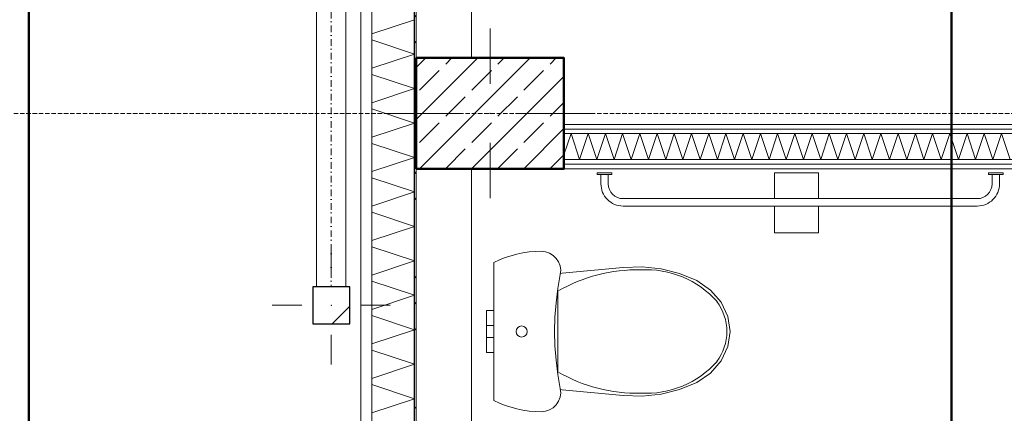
# Model space of a CAD drawing. Extents: x -7314 to 11761, y 144 to 9383.
# Tile 9 of 193: x 807 to 1073, y 1906 to 2012. Entities that reach past the tile are written whole.
import ezdxf
from ezdxf.xclip import XClip

# ---------------------------------------------------------------- set-up
doc = ezdxf.new("R2010")
doc.units = 0
doc.header["$MEASUREMENT"] = 0
doc.header["$XCLIPFRAME"] = 0
for name, pattern in [('Krawędzie ukryte', [68, 48, -20]), ('Kropki i Kreski', [144, 72, -36, 0, -36]), ('Wipeout_Contour', [20000, 0, -20000])]:
    doc.linetypes.add(name, pattern=pattern)
for name, color, linetype in [('_FORMA - struktura elewacja', 7, 'Continuous'), ('FORMA - Arch 01 - 220-A Ściany', 7, 'Continuous'), ('FORMA - Arch 01 - 410-K Osie', 7, 'Continuous'), ('FORMA - Arch 01 - 440-K Słupy', 7, 'Continuous'), ('FORMA - Arch 01 - 540-I Ogrzewanie', 7, 'Continuous'), ('FORMA - Arch 02 - Strefy', 7, 'Continuous'), ('FORMA - Arch 02 - Ściany zewnętrzne', 7, 'Continuous')]:
    doc.layers.add(name, color=color, linetype=linetype)
pattern_1 = [(0, (4185.3, -5972.398), (0, 7.5), [0, -7.5])]

# ---------------------------------------------------------------- blocks, each defined once
blk = doc.blocks.new('*X361')
at = {"layer": 'FORMA - Arch 01 - 220-A Ściany', "color": 7, "linetype": 'Continuous', "lineweight": 5, "ltscale": 0.025}
for p, q in [((913.54, 2012.27), (902.04, 2008.44)), ((902.04, 2006.77), (913.54, 2002.94)), ((913.54, 2002.94), (902.04, 1999.1)), ((902.04, 1997.44), (913.54, 1993.6)), ((913.54, 1993.6), (902.04, 1989.77)), ((902.04, 1988.1), (913.54, 1984.27)), ((913.54, 1984.27), (902.04, 1980.44)), ((902.04, 1978.77), (913.54, 1974.94)), ((913.54, 1974.94), (902.04, 1971.1)), ((902.04, 1969.44), (913.54, 1965.6)), ((913.54, 1965.6), (902.04, 1961.77)), ((902.04, 1960.1), (913.54, 1956.27)), ((913.54, 1956.27), (902.04, 1952.44)), ((902.04, 1950.77), (913.54, 1946.94)), ((913.54, 1946.94), (902.04, 1943.1)), ((902.04, 1941.44), (913.54, 1937.6)), ((913.54, 1937.6), (902.04, 1933.77)), ((902.04, 1932.1), (913.54, 1928.27)), ((913.54, 1928.27), (902.04, 1924.44)), ((902.04, 1922.77), (913.54, 1918.94)), ((913.54, 1918.94), (902.04, 1915.1)), ((902.04, 1913.44), (913.54, 1909.6)), ((913.54, 1909.6), (902.04, 1905.77))]:
    blk.add_line(p, q, dxfattribs=at)
blk = doc.blocks.new('*X408')
at = {"layer": 'FORMA - Arch 01 - 220-A Ściany', "color": 7, "linetype": 'Continuous', "lineweight": 5, "ltscale": 0.025}
for p, q in [((955.97, 1981.4), (954.04, 1975.62)), ((958.3, 1974.4), (955.97, 1981.4)), ((960.63, 1981.4), (958.3, 1974.4)), ((962.97, 1974.4), (960.63, 1981.4)), ((965.3, 1981.4), (962.97, 1974.4)), ((967.63, 1974.4), (965.3, 1981.4)), ((969.97, 1981.4), (967.63, 1974.4)), ((972.3, 1974.4), (969.97, 1981.4)), ((974.63, 1981.4), (972.3, 1974.4)), ((976.97, 1974.4), (974.63, 1981.4)), ((979.3, 1981.4), (976.97, 1974.4)), ((981.63, 1974.4), (979.3, 1981.4)), ((983.97, 1981.4), (981.63, 1974.4)), ((986.3, 1974.4), (983.97, 1981.4)), ((988.63, 1981.4), (986.3, 1974.4)), ((990.97, 1974.4), (988.63, 1981.4)), ((993.3, 1981.4), (990.97, 1974.4)), ((995.63, 1974.4), (993.3, 1981.4)), ((997.97, 1981.4), (995.63, 1974.4)), ((1000.3, 1974.4), (997.97, 1981.4)), ((1002.63, 1981.4), (1000.3, 1974.4)), ((1004.97, 1974.4), (1002.63, 1981.4)), ((1007.3, 1981.4), (1004.97, 1974.4)), ((1009.63, 1974.4), (1007.3, 1981.4)), ((1011.97, 1981.4), (1009.63, 1974.4)), ((1014.3, 1974.4), (1011.97, 1981.4)), ((1016.63, 1981.4), (1014.3, 1974.4)), ((1018.97, 1974.4), (1016.63, 1981.4)), ((1021.3, 1981.4), (1018.97, 1974.4)), ((1023.63, 1974.4), (1021.3, 1981.4)), ((1025.97, 1981.4), (1023.63, 1974.4)), ((1028.3, 1974.4), (1025.97, 1981.4)), ((1030.63, 1981.4), (1028.3, 1974.4)), ((1032.97, 1974.4), (1030.63, 1981.4)), ((1035.3, 1981.4), (1032.97, 1974.4)), ((1037.63, 1974.4), (1035.3, 1981.4)), ((1039.97, 1981.4), (1037.63, 1974.4)), ((1042.3, 1974.4), (1039.97, 1981.4)), ((1044.63, 1981.4), (1042.3, 1974.4)), ((1046.97, 1974.4), (1044.63, 1981.4)), ((1049.3, 1981.4), (1046.97, 1974.4)), ((1051.63, 1974.4), (1049.3, 1981.4)), ((1053.97, 1981.4), (1051.63, 1974.4)), ((1056.3, 1974.4), (1053.97, 1981.4)), ((1058.63, 1981.4), (1056.3, 1974.4)), ((1060.97, 1974.4), (1058.63, 1981.4)), ((1063.3, 1981.4), (1060.97, 1974.4)), ((1065.63, 1974.4), (1063.3, 1981.4)), ((1067.97, 1981.4), (1065.63, 1974.4)), ((1070.3, 1974.4), (1067.97, 1981.4)), ((1072.63, 1981.4), (1070.3, 1974.4)), ((1074.97, 1974.4), (1072.63, 1981.4))]:
    blk.add_line(p, q, dxfattribs=at)
blk = doc.blocks.new('Rysunek_1_1', base_point=(4185.3, -5972.4))
at = {"layer": '_FORMA - struktura elewacja', "color": 1, "linetype": 'Continuous', "lineweight": 13, "ltscale": 0.025}
for p, q in [((890.99, 1942.89), (890.99, 1950.89)), ((882.99, 1934.89), (874.99, 1934.89)), ((890.99, 1926.89), (890.99, 1918.89))]:
    blk.add_line(p, q, dxfattribs=at)
at = {"color": 254, "linetype": 'Wipeout_Contour', "lineweight": 0, "ltscale": 8520.732936}
blk.add_wipeout([(885.99, 1939.89), (885.99, 1929.89), (895.99, 1929.89), (895.99, 1939.89)], dxfattribs=at).dxf.layer = '_FORMA - struktura elewacja'
at = {"color": 254, "linetype": 'Wipeout_Contour', "lineweight": 0, "ltscale": 18256.97488}
blk.add_wipeout([(899.04, 7923.64), (899.04, 721.9), (902.04, 721.9), (902.04, 7923.64)], dxfattribs=at).dxf.layer = 'FORMA - Arch 01 - 220-A Ściany'
at = {"color": 254, "linetype": 'Wipeout_Contour', "lineweight": 0, "ltscale": 13925.183676}
blk.add_wipeout([(1323.04, 1983.9), (1323.04, 2184.1), (914.04, 2184.1), (914.04, 2002.01), (954.04, 2002.01), (954.04, 1983.9)], dxfattribs=at).dxf.layer = 'FORMA - Arch 02 - Strefy'
at = {"color": 254, "linetype": 'Wipeout_Contour', "lineweight": 0, "ltscale": 10686.731388}
blk.add_wipeout([(1323.04, 1971.9), (914.04, 1971.9), (914.04, 1741.3), (954.04, 1741.3), (1323.04, 1741.3)], dxfattribs=at).dxf.layer = 'FORMA - Arch 02 - Strefy'
at = {"layer": '_FORMA - struktura elewacja', "linetype": 'Continuous', "lineweight": 13}
h = blk.add_hatch(dxfattribs=at)
h.set_pattern_fill('Beton_zbrojony_0001', color=251, style=0, pattern_type=2)
h.set_pattern_definition([(45, (4185.3, -5972.398), (-18.384776, 18.384776), []), (45, (4176.107, -5963.206), (-18.384776, 18.384776), [19.5, -6.5])])
h.paths.add_polyline_path([(885.99, 1939.89), (885.99, 1929.89), (895.99, 1929.89), (895.99, 1939.89)])
at = {"layer": '_FORMA - struktura elewacja', "color": 7, "linetype": 'Continuous', "lineweight": 13, "ltscale": 0.025}
for p, q in [((886.99, 2173.5), (886.99, 1939.89)), ((886.99, 2173.5), (886.99, 1939.89)), ((886.99, 2173.5), (886.99, 1939.89)), ((886.99, 2173.5), (886.99, 1939.89)), ((886.99, 2173.5), (886.99, 1939.89)), ((886.99, 2173.5), (886.99, 1939.89)), ((886.99, 2173.5), (886.99, 1939.89)), ((886.99, 2173.5), (886.99, 1939.89)), ((886.99, 2173.5), (886.99, 1939.89)), ((886.99, 2173.5), (886.99, 1939.89)), ((886.99, 2173.5), (886.99, 1939.89)), ((886.99, 2173.5), (886.99, 1939.89)), ((886.99, 2173.5), (886.99, 1939.89)), ((886.99, 2173.5), (886.99, 1939.89)), ((886.99, 2173.5), (886.99, 1939.89)), ((886.99, 2173.5), (886.99, 1939.89)), ((886.99, 2173.5), (886.99, 1939.89)), ((886.99, 2173.5), (886.99, 1939.89)), ((886.99, 2173.5), (886.99, 1939.89)), ((886.99, 2173.5), (886.99, 1939.89)), ((886.99, 2173.5), (886.99, 1939.89)), ((886.99, 2173.5), (886.99, 1939.89)), ((886.99, 2173.5), (886.99, 1939.89)), ((886.99, 2173.5), (886.99, 1939.89)), ((886.99, 2173.5), (886.99, 1939.89)), ((886.99, 2173.5), (886.99, 1939.89)), ((886.99, 2173.5), (886.99, 1939.89)), ((886.99, 2173.5), (886.99, 1939.89)), ((886.99, 2173.5), (886.99, 1939.89)), ((886.99, 2173.5), (886.99, 1939.89)), ((886.99, 2173.5), (886.99, 1939.89)), ((886.99, 2173.5), (886.99, 1939.89)), ((886.99, 2173.5), (886.99, 1939.89)), ((886.99, 2173.5), (886.99, 1939.89)), ((886.99, 2173.5), (886.99, 1939.89)), ((886.99, 2173.5), (886.99, 1939.89)), ((886.99, 2173.5), (886.99, 1939.89)), ((886.99, 2173.5), (886.99, 1939.89)), ((886.99, 2173.5), (886.99, 1939.89)), ((886.99, 2173.5), (886.99, 1939.89)), ((886.99, 2173.5), (886.99, 1939.89)), ((886.99, 2173.5), (886.99, 1939.89)), ((894.99, 2173.5), (894.99, 1939.89)), ((894.99, 2173.5), (894.99, 1939.89)), ((894.99, 2173.5), (894.99, 1939.89)), ((894.99, 2173.5), (894.99, 1939.89)), ((894.99, 2173.5), (894.99, 1939.89)), ((894.99, 2173.5), (894.99, 1939.89)), ((894.99, 2173.5), (894.99, 1939.89)), ((894.99, 2173.5), (894.99, 1939.89)), ((894.99, 2173.5), (894.99, 1939.89)), ((894.99, 2173.5), (894.99, 1939.89)), ((894.99, 2173.5), (894.99, 1939.89)), ((894.99, 2173.5), (894.99, 1939.89)), ((894.99, 2173.5), (894.99, 1939.89)), ((894.99, 2173.5), (894.99, 1939.89)), ((894.99, 2173.5), (894.99, 1939.89)), ((894.99, 2173.5), (894.99, 1939.89)), ((894.99, 2173.5), (894.99, 1939.89)), ((894.99, 2173.5), (894.99, 1939.89)), ((894.99, 2173.5), (894.99, 1939.89)), ((894.99, 2173.5), (894.99, 1939.89)), ((894.99, 2173.5), (894.99, 1939.89)), ((894.99, 2173.5), (894.99, 1939.89)), ((894.99, 2173.5), (894.99, 1939.89)), ((894.99, 2173.5), (894.99, 1939.89)), ((894.99, 2173.5), (894.99, 1939.89)), ((894.99, 2173.5), (894.99, 1939.89)), ((894.99, 2173.5), (894.99, 1939.89)), ((894.99, 2173.5), (894.99, 1939.89)), ((894.99, 2173.5), (894.99, 1939.89)), ((894.99, 2173.5), (894.99, 1939.89)), ((894.99, 2173.5), (894.99, 1939.89)), ((894.99, 2173.5), (894.99, 1939.89)), ((894.99, 2173.5), (894.99, 1939.89)), ((894.99, 2173.5), (894.99, 1939.89)), ((894.99, 2173.5), (894.99, 1939.89)), ((894.99, 2173.5), (894.99, 1939.89)), ((894.99, 2173.5), (894.99, 1939.89)), ((894.99, 2173.5), (894.99, 1939.89)), ((894.99, 2173.5), (894.99, 1939.89)), ((894.99, 2173.5), (894.99, 1939.89)), ((894.99, 2173.5), (894.99, 1939.89)), ((894.99, 2173.5), (894.99, 1939.89))]:
    blk.add_line(p, q, dxfattribs=at)
at = {"layer": '_FORMA - struktura elewacja', "color": 7, "linetype": 'Kropki i Kreski', "lineweight": 13, "ltscale": 0.025}
blk.add_line((890.99, 2173.5), (890.99, 1939.89), dxfattribs=at)
blk.add_line((890.99, 2173.5), (890.99, 1939.89), dxfattribs=at)
blk.add_line((890.99, 2173.5), (890.99, 1939.89), dxfattribs=at)
blk.add_line((890.99, 2173.5), (890.99, 1939.89), dxfattribs=at)
blk.add_line((890.99, 2173.5), (890.99, 1939.89), dxfattribs=at)
blk.add_line((890.99, 2173.5), (890.99, 1939.89), dxfattribs=at)
blk.add_line((890.99, 2173.5), (890.99, 1939.89), dxfattribs=at)
blk.add_line((890.99, 2173.5), (890.99, 1939.89), dxfattribs=at)
blk.add_line((890.99, 2173.5), (890.99, 1939.89), dxfattribs=at)
blk.add_line((890.99, 2173.5), (890.99, 1939.89), dxfattribs=at)
blk.add_line((890.99, 2173.5), (890.99, 1939.89), dxfattribs=at)
blk.add_line((890.99, 2173.5), (890.99, 1939.89), dxfattribs=at)
blk.add_line((890.99, 2173.5), (890.99, 1939.89), dxfattribs=at)
blk.add_line((890.99, 2173.5), (890.99, 1939.89), dxfattribs=at)
blk.add_line((890.99, 2173.5), (890.99, 1939.89), dxfattribs=at)
blk.add_line((890.99, 2173.5), (890.99, 1939.89), dxfattribs=at)
blk.add_line((890.99, 2173.5), (890.99, 1939.89), dxfattribs=at)
blk.add_line((890.99, 2173.5), (890.99, 1939.89), dxfattribs=at)
blk.add_line((890.99, 2173.5), (890.99, 1939.89), dxfattribs=at)
blk.add_line((890.99, 2173.5), (890.99, 1939.89), dxfattribs=at)
blk.add_line((890.99, 2173.5), (890.99, 1939.89), dxfattribs=at)
blk.add_line((890.99, 2173.5), (890.99, 1939.89), dxfattribs=at)
blk.add_line((890.99, 2173.5), (890.99, 1939.89), dxfattribs=at)
blk.add_line((890.99, 2173.5), (890.99, 1939.89), dxfattribs=at)
blk.add_line((890.99, 2173.5), (890.99, 1939.89), dxfattribs=at)
blk.add_line((890.99, 2173.5), (890.99, 1939.89), dxfattribs=at)
blk.add_line((890.99, 2173.5), (890.99, 1939.89), dxfattribs=at)
blk.add_line((890.99, 2173.5), (890.99, 1939.89), dxfattribs=at)
blk.add_line((890.99, 2173.5), (890.99, 1939.89), dxfattribs=at)
blk.add_line((890.99, 2173.5), (890.99, 1939.89), dxfattribs=at)
blk.add_line((890.99, 2173.5), (890.99, 1939.89), dxfattribs=at)
blk.add_line((890.99, 2173.5), (890.99, 1939.89), dxfattribs=at)
blk.add_line((890.99, 2173.5), (890.99, 1939.89), dxfattribs=at)
blk.add_line((890.99, 2173.5), (890.99, 1939.89), dxfattribs=at)
blk.add_line((890.99, 2173.5), (890.99, 1939.89), dxfattribs=at)
blk.add_line((890.99, 2173.5), (890.99, 1939.89), dxfattribs=at)
blk.add_line((890.99, 2173.5), (890.99, 1939.89), dxfattribs=at)
blk.add_line((890.99, 2173.5), (890.99, 1939.89), dxfattribs=at)
blk.add_line((890.99, 2173.5), (890.99, 1939.89), dxfattribs=at)
blk.add_line((890.99, 2173.5), (890.99, 1939.89), dxfattribs=at)
blk.add_line((890.99, 2173.5), (890.99, 1939.89), dxfattribs=at)
blk.add_line((890.99, 2173.5), (890.99, 1939.89), dxfattribs=at)
at = {"layer": '_FORMA - struktura elewacja', "color": 7, "linetype": 'Continuous', "lineweight": 25, "ltscale": 0.025, "flags": 128}
blk.add_lwpolyline([(885.99, 1939.89), (885.99, 1929.89), (895.99, 1929.89), (895.99, 1939.89)], close=True, dxfattribs=at)
at = {"layer": '_FORMA - struktura elewacja', "color": 1, "linetype": 'Continuous', "lineweight": 13, "ltscale": 0.025}
blk.add_point((890.99, 1934.89), dxfattribs=at)
at = {"layer": 'FORMA - Arch 01 - 220-A Ściany', "color": 7, "linetype": 'Continuous', "lineweight": 18, "ltscale": 0.025}
blk.add_line((902.04, 7923.64), (902.04, 721.9), dxfattribs=at)
at = {"color": 254, "linetype": 'Wipeout_Contour', "lineweight": 0, "ltscale": 8513.493381}
blk.add_wipeout([(913.54, 950.9), (914.04, 950.9), (914.04, 2792.43), (913.54, 2792.43)], dxfattribs=at).dxf.layer = 'FORMA - Arch 01 - 220-A Ściany'
at = {"color": 254, "linetype": 'Wipeout_Contour', "lineweight": 0, "ltscale": 9169.695059}
blk.add_wipeout([(1323.04, 1983.9), (954.04, 1983.9), (954.04, 1982.65), (1323.04, 1982.65)], dxfattribs=at).dxf.layer = 'FORMA - Arch 01 - 220-A Ściany'
at = {"color": 254, "linetype": 'Wipeout_Contour', "lineweight": 0, "ltscale": 9132.459131}
blk.add_wipeout([(954.04, 1971.9), (1323.04, 1971.9), (1323.04, 1973.15), (954.04, 1973.15)], dxfattribs=at).dxf.layer = 'FORMA - Arch 01 - 220-A Ściany'
at = {"color": 254, "linetype": 'Wipeout_Contour', "lineweight": 0, "ltscale": 8563.761766}
blk.add_wipeout([(935.08, 1926.19), (935.08, 1926.66), (933.08, 1926.66), (933.08, 1926.19)], dxfattribs=at).dxf.layer = 'FORMA - Arch 01 - 540-I Ogrzewanie'
at = {"color": 254, "linetype": 'Wipeout_Contour', "lineweight": 0, "ltscale": 8551.168133}
blk.add_wipeout([(935.08, 1922.09), (935.08, 1923.76), (933.08, 1923.76), (933.08, 1922.09)], dxfattribs=at).dxf.layer = 'FORMA - Arch 01 - 540-I Ogrzewanie'
at = {"layer": 'FORMA - Arch 01 - 220-A Ściany', "linetype": 'Continuous', "lineweight": 5}
h = blk.add_hatch(dxfattribs=at)
h.set_pattern_fill('Aluminium_0001', style=0, pattern_type=2)
h.set_pattern_definition([(45, (4185.3, -5972.398), (-17.67767, 17.67767), []), (45, (4181.764, -5968.863), (-17.67767, 17.67767), []), (45, (4178.229, -5965.327), (-17.67767, 17.67767), [])])
h.paths.add_polyline_path([(913.54, 950.9), (914.04, 950.9), (914.04, 2792.43), (913.54, 2792.43)])
h = blk.add_hatch(dxfattribs=at)
h.set_pattern_fill('Gips_0001', style=0, pattern_type=2)
h.set_pattern_definition(pattern_1)
h.paths.add_polyline_path([(1323.04, 1983.9), (954.04, 1983.9), (954.04, 1982.65), (1323.04, 1982.65)])
h = blk.add_hatch(dxfattribs=at)
h.set_pattern_fill('Gips_0001', style=0, pattern_type=2)
h.set_pattern_definition(pattern_1)
h.paths.add_polyline_path([(954.04, 1971.9), (1323.04, 1971.9), (1323.04, 1973.15), (954.04, 1973.15)])
at = {"layer": 'FORMA - Arch 01 - 540-I Ogrzewanie', "color": 6, "linetype": 'Continuous', "lineweight": 15, "ltscale": 0.025}
blk.add_line((935.08, 1922.09), (933.08, 1922.09), dxfattribs=at)
at = {"color": 254, "linetype": 'Wipeout_Contour', "lineweight": 0, "ltscale": 18256.97488}
blk.add_wipeout([(899.04, 7923.64), (899.04, 721.9), (902.04, 721.9), (902.04, 7923.64)], dxfattribs=at).dxf.layer = 'FORMA - Arch 01 - 220-A Ściany'
at = {"color": 254, "linetype": 'Wipeout_Contour', "lineweight": 0, "ltscale": 8566.641179}
blk.add_wipeout([(935.08, 1926.66), (935.08, 1927.79), (933.08, 1927.79), (933.08, 1926.66)], dxfattribs=at).dxf.layer = 'FORMA - Arch 01 - 540-I Ogrzewanie'
at = {"layer": 'FORMA - Arch 01 - 220-A Ściany', "color": 7, "linetype": 'Continuous', "lineweight": 13, "ltscale": 0.025}
blk.add_line((899.04, 7923.64), (899.04, 721.9), dxfattribs=at)
at = {"layer": 'FORMA - Arch 01 - 220-A Ściany', "color": 7, "linetype": 'Continuous', "lineweight": 18, "ltscale": 0.025, "flags": 128}
blk.add_lwpolyline([(899.04, 7923.64), (902.04, 7923.64), (902.04, 721.9), (899.04, 721.9)], close=True, dxfattribs=at)
at = {"color": 254, "linetype": 'Wipeout_Contour', "lineweight": 0, "ltscale": 9165.362745}
blk.add_wipeout([(1323.04, 1982.65), (954.04, 1982.65), (954.04, 1981.4), (1323.04, 1981.4)], dxfattribs=at).dxf.layer = 'FORMA - Arch 01 - 220-A Ściany'
at = {"color": 254, "linetype": 'Wipeout_Contour', "lineweight": 0, "ltscale": 9136.786318}
blk.add_wipeout([(1323.04, 1974.4), (954.04, 1974.4), (954.04, 1973.15), (1323.04, 1973.15)], dxfattribs=at).dxf.layer = 'FORMA - Arch 01 - 220-A Ściany'
at = {"color": 254, "linetype": 'Wipeout_Contour', "lineweight": 0, "ltscale": 8570.713778}
blk.add_wipeout([(935.08, 1927.79), (935.08, 1928.92), (933.08, 1928.92), (933.08, 1927.79)], dxfattribs=at).dxf.layer = 'FORMA - Arch 01 - 540-I Ogrzewanie'
at = {"color": 254, "linetype": 'Wipeout_Contour', "lineweight": 0, "ltscale": 8558.54472}
blk.add_wipeout([(935.08, 1923.76), (935.08, 1926.19), (933.08, 1926.19), (933.08, 1923.76)], dxfattribs=at).dxf.layer = 'FORMA - Arch 01 - 540-I Ogrzewanie'
at = {"layer": 'FORMA - Arch 01 - 220-A Ściany', "linetype": 'Continuous', "lineweight": 5}
h = blk.add_hatch(dxfattribs=at)
h.set_pattern_fill('Gips_0001', style=0, pattern_type=2)
h.set_pattern_definition(pattern_1)
h.paths.add_polyline_path([(1323.04, 1982.65), (954.04, 1982.65), (954.04, 1981.4), (1323.04, 1981.4)])
h = blk.add_hatch(dxfattribs=at)
h.set_pattern_fill('Gips_0001', style=0, pattern_type=2)
h.set_pattern_definition(pattern_1)
h.paths.add_polyline_path([(1323.04, 1974.4), (954.04, 1974.4), (954.04, 1973.15), (1323.04, 1973.15)])
at = {"layer": 'FORMA - Arch 01 - 220-A Ściany', "color": 7, "linetype": 'Continuous', "lineweight": 15, "ltscale": 0.025, "flags": 128}
for points in [[(1323.04, 1983.9), (954.04, 1983.9)], [(954.04, 1971.9), (1323.04, 1971.9)]]:
    blk.add_lwpolyline(points, dxfattribs=at)
at = {"layer": 'FORMA - Arch 01 - 540-I Ogrzewanie', "color": 6, "linetype": 'Continuous', "lineweight": 15, "ltscale": 0.025}
for p, q in [((933.08, 1926.19), (933.08, 1926.66)), ((935.08, 1926.19), (935.08, 1926.66)), ((935.08, 1926.19), (933.08, 1926.19)), ((933.08, 1923.76), (933.08, 1926.19)), ((935.08, 1923.76), (935.08, 1926.19)), ((933.08, 1922.09), (933.08, 1923.76)), ((935.08, 1922.09), (935.08, 1923.76))]:
    blk.add_line(p, q, dxfattribs=at)
at = {"color": 254, "linetype": 'Wipeout_Contour', "lineweight": 0, "ltscale": 18256.97488}
blk.add_wipeout([(899.04, 7923.64), (899.04, 721.9), (902.04, 721.9), (902.04, 7923.64)], dxfattribs=at).dxf.layer = 'FORMA - Arch 01 - 220-A Ściany'
at = {"color": 254, "linetype": 'Wipeout_Contour', "lineweight": 0, "ltscale": 8573.593888}
blk.add_wipeout([(935.08, 1928.92), (935.08, 1929.39), (933.08, 1929.39), (933.08, 1928.92)], dxfattribs=at).dxf.layer = 'FORMA - Arch 01 - 540-I Ogrzewanie'
at = {"layer": 'FORMA - Arch 01 - 220-A Ściany', "color": 7, "linetype": 'Continuous', "lineweight": 18, "ltscale": 0.025}
blk.add_line((902.04, 4618.9), (902.04, 721.9), dxfattribs=at)
at = {"layer": 'FORMA - Arch 01 - 540-I Ogrzewanie', "color": 6, "linetype": 'Continuous', "lineweight": 15, "ltscale": 0.025}
for p, q in [((933.08, 1926.66), (933.08, 1927.79)), ((935.08, 1926.66), (935.08, 1927.79))]:
    blk.add_line(p, q, dxfattribs=at)
at = {"color": 254, "linetype": 'Wipeout_Contour', "lineweight": 0, "ltscale": 9151.072348}
blk.add_wipeout([(1323.04, 1981.4), (954.04, 1981.4), (954.04, 1974.4), (1323.04, 1974.4)], dxfattribs=at).dxf.layer = 'FORMA - Arch 01 - 220-A Ściany'
at = {"color": 254, "linetype": 'Wipeout_Contour', "lineweight": 0, "ltscale": 8842.129838}
blk.add_wipeout([(1023.08, 1954.49), (1023.08, 1970.79), (1011.08, 1970.79), (1011.08, 1954.49)], dxfattribs=at).dxf.layer = 'FORMA - Arch 01 - 540-I Ogrzewanie'
at = {"color": 254, "linetype": 'Wipeout_Contour', "lineweight": 0, "ltscale": 8578.812872}
blk.add_wipeout([(933.08, 1929.39), (935.08, 1929.39), (935.08, 1931.82), (933.08, 1931.82)], dxfattribs=at).dxf.layer = 'FORMA - Arch 01 - 540-I Ogrzewanie'
at = {"layer": 'FORMA - Arch 01 - 220-A Ściany', "color": 7, "linetype": 'Continuous', "lineweight": 13, "ltscale": 0.025}
for p, q in [((1323.04, 1982.65), (954.04, 1982.65)), ((1323.04, 1981.4), (954.04, 1981.4)), ((954.04, 1974.4), (1323.04, 1974.4)), ((954.04, 1973.15), (1323.04, 1973.15))]:
    blk.add_line(p, q, dxfattribs=at)
at = {"layer": 'FORMA - Arch 01 - 540-I Ogrzewanie', "color": 6, "linetype": 'Continuous', "lineweight": 15, "ltscale": 0.025}
for p, q in [((933.08, 1928.92), (933.08, 1929.39)), ((935.08, 1929.39), (933.08, 1929.39)), ((935.08, 1928.92), (935.08, 1929.39)), ((933.08, 1927.79), (933.08, 1928.92)), ((935.08, 1927.79), (935.08, 1928.92))]:
    blk.add_line(p, q, dxfattribs=at)
at = {"layer": 'FORMA - Arch 01 - 540-I Ogrzewanie', "color": 6, "linetype": 'Continuous', "lineweight": 15, "ltscale": 0.025, "flags": 128}
blk.add_lwpolyline([(1023.08, 1954.49), (1023.08, 1970.79), (1011.08, 1970.79), (1011.08, 1954.49)], close=True, dxfattribs=at)
at = {"color": 7, "linetype": 'Continuous', "lineweight": 13, "ltscale": 0.025}
blk.add_blockref('*X408', (0, 0), dxfattribs=at)
at = {"color": 254, "linetype": 'Wipeout_Contour', "lineweight": 0, "ltscale": 18256.97488}
blk.add_wipeout([(899.04, 7923.64), (899.04, 721.9), (902.04, 721.9), (902.04, 7923.64)], dxfattribs=at).dxf.layer = 'FORMA - Arch 01 - 220-A Ściany'
at = {"color": 254, "linetype": 'Wipeout_Contour', "lineweight": 0, "ltscale": 8586.195051}
blk.add_wipeout([(935.08, 1931.82), (935.08, 1933.49), (933.08, 1933.49), (933.08, 1931.82)], dxfattribs=at).dxf.layer = 'FORMA - Arch 01 - 540-I Ogrzewanie'
at = {"layer": 'FORMA - Arch 01 - 220-A Ściany', "color": 7, "linetype": 'Continuous', "lineweight": 13, "ltscale": 0.025}
blk.add_line((899.04, 7923.64), (899.04, 721.9), dxfattribs=at)
at = {"layer": 'FORMA - Arch 01 - 220-A Ściany', "color": 7, "linetype": 'Continuous', "lineweight": 18, "ltscale": 0.025, "flags": 128}
blk.add_lwpolyline([(899.04, 7923.64), (902.04, 7923.64), (902.04, 721.9), (899.04, 721.9)], close=True, dxfattribs=at)
at = {"layer": 'FORMA - Arch 01 - 540-I Ogrzewanie', "color": 6, "linetype": 'Continuous', "lineweight": 15, "ltscale": 0.025}
for p, q in [((933.08, 1931.82), (933.08, 1933.49)), ((935.08, 1933.49), (933.08, 1933.49)), ((935.08, 1931.82), (935.08, 1933.49)), ((933.08, 1929.39), (933.08, 1931.82)), ((935.08, 1929.39), (935.08, 1931.82))]:
    blk.add_line(p, q, dxfattribs=at)
at = {"color": 254, "linetype": 'Wipeout_Contour', "lineweight": 0, "ltscale": 70895.669416}
blk.add_wipeout([(963.08, 1970.79), (963.08, 1970.29), (964.08, 1970.29), (964.08, 1967.79), (964.08, 1967.79), (965.84, 1963.55), (970.08, 1961.79), (970.08, 1961.79), (1066.08, 1961.79), (1066.08, 1961.79), (1070.32, 1963.55), (1072.08, 1967.79), (1072.08, 1967.79), (1072.08, 1970.29), (1073.08, 1970.29), (1073.08, 1970.79), (1069.08, 1970.79), (1069.08, 1970.29), (1070.08, 1970.29), (1070.08, 1967.79), (1070.08, 1967.79), (1068.91, 1964.96), (1066.08, 1963.79), (1066.08, 1963.79), (970.08, 1963.79), (970.08, 1963.79), (967.25, 1964.96), (966.08, 1967.79), (966.08, 1967.79), (966.08, 1970.29), (967.08, 1970.29), (967.08, 1970.79)], dxfattribs=at).dxf.layer = 'FORMA - Arch 01 - 540-I Ogrzewanie'
at = {"layer": 'FORMA - Arch 01 - 540-I Ogrzewanie', "color": 6, "linetype": 'Continuous', "lineweight": 15, "ltscale": 0.025}
for p, q in [((964.08, 1970.29), (966.08, 1970.29)), ((1070.08, 1970.29), (1072.08, 1970.29))]:
    blk.add_line(p, q, dxfattribs=at)
at = {"layer": 'FORMA - Arch 01 - 540-I Ogrzewanie', "color": 6, "linetype": 'Continuous', "lineweight": 15, "ltscale": 0.025, "flags": 128}
blk.add_lwpolyline([(963.08, 1970.79), (967.08, 1970.79), (967.08, 1970.29), (966.08, 1970.29), (966.08, 1967.79, 0.414214), (970.08, 1963.79), (1066.08, 1963.79, 0.414214), (1070.08, 1967.79), (1070.08, 1970.29), (1069.08, 1970.29), (1069.08, 1970.79), (1073.08, 1970.79), (1073.08, 1970.29), (1072.08, 1970.29), (1072.08, 1967.79, -0.414214), (1066.08, 1961.79), (970.08, 1961.79, -0.414214), (964.08, 1967.79), (964.08, 1970.29), (963.08, 1970.29)], format="xyb", close=True, dxfattribs=at)
at = {"color": 254, "linetype": 'Wipeout_Contour', "lineweight": 0, "ltscale": 12755.502226}
blk.add_wipeout([(902.04, 950.9), (911.04, 950.9), (913.54, 950.9), (913.54, 2792.43), (911.04, 2792.43), (902.04, 2792.43)], dxfattribs=at).dxf.layer = 'FORMA - Arch 01 - 220-A Ściany'
at = {"color": 254, "linetype": 'Wipeout_Contour', "lineweight": 0, "ltscale": 41102.012466}
blk.add_wipeout([(980.42, 1910.85), (985.4, 1912.09), (990.09, 1913.99), (993.81, 1916.55), (996.66, 1919.86), (998.46, 1923.69), (999.08, 1927.79), (998.46, 1931.9), (996.66, 1935.73), (993.81, 1939.03), (990.09, 1941.59), (985.4, 1943.49), (980.42, 1944.74), (975.29, 1945.28), (970.12, 1945.13), (935.08, 1941.89), (935.08, 1913.7), (970.12, 1910.46), (975.29, 1910.3)], dxfattribs=at).dxf.layer = 'FORMA - Arch 01 - 540-I Ogrzewanie'
at = {"layer": 'FORMA - Arch 01 - 220-A Ściany', "color": 7, "linetype": 'Continuous', "lineweight": 25, "ltscale": 0.025}
blk.add_line((913.54, 950.9), (913.54, 2792.43), dxfattribs=at)
at = {"layer": 'FORMA - Arch 01 - 220-A Ściany', "color": 7, "linetype": 'Continuous', "lineweight": 15, "ltscale": 0.025, "flags": 128}
for points in [[(914.04, 950.9), (914.04, 2792.43)], [(914.04, 1983.9), (914.04, 1982.65)], [(914.04, 1982.65), (914.04, 1981.4)], [(914.04, 1981.4), (914.04, 1974.4)], [(914.04, 1974.4), (914.04, 1973.15)], [(914.04, 1973.15), (914.04, 1971.9)]]:
    blk.add_lwpolyline(points, dxfattribs=at)
at = {"layer": 'FORMA - Arch 01 - 540-I Ogrzewanie', "color": 6, "linetype": 'Continuous', "lineweight": 15, "ltscale": 0.025}
for p, q in [((952.38, 1938.69), (952.38, 1927.79)), ((952.38, 1927.79), (952.38, 1916.9))]:
    blk.add_line(p, q, dxfattribs=at)
at = {"layer": 'FORMA - Arch 01 - 540-I Ogrzewanie', "color": 6, "linetype": 'Continuous', "lineweight": 15, "ltscale": 0.025, "flags": 128}
blk.add_lwpolyline([(980.42, 1910.85), (985.4, 1912.09), (990.09, 1913.99), (993.81, 1916.55), (996.66, 1919.86), (998.46, 1923.69), (999.08, 1927.79), (998.46, 1931.9), (996.66, 1935.73), (993.81, 1939.03), (990.09, 1941.59), (985.4, 1943.49), (980.42, 1944.74), (975.29, 1945.28), (970.12, 1945.13), (935.08, 1941.89), (935.08, 1913.7), (970.12, 1910.46), (975.29, 1910.3)], close=True, dxfattribs=at)
at = {"layer": 'FORMA - Arch 01 - 540-I Ogrzewanie', "color": 6, "linetype": 'Continuous', "lineweight": 15, "ltscale": 0.025}
for centre, major_axis, start_param, end_param in [((973.87, 1901.98), (42.55, 0), 1.547178, 2.100199), ((976.31, 1918.85), (25.71, 0), 0.725935, 1.626524), ((984.35, 1927.71), (13.86, 0), 0.005861, 0.632505), ((984.35, 1927.87), (13.86, 0), 5.650681, 6.277325), ((976.31, 1936.74), (25.71, 0), 4.656658, 5.557246), ((973.87, 1953.6), (42.55, 0), 4.182984, 4.736005)]:
    blk.add_ellipse(centre, major_axis=major_axis, ratio=0.999377, start_param=start_param, end_param=end_param, dxfattribs=at)
at = {"color": 7, "linetype": 'Continuous', "lineweight": 13, "ltscale": 0.025}
blk.add_blockref('*X361', (0, 0), dxfattribs=at)
at = {"color": 254, "linetype": 'Wipeout_Contour', "lineweight": 0, "ltscale": 8503.319336}
blk.add_wipeout([(899.04, 1926.9), (899.04, 1924.9), (901.04, 1924.9), (901.04, 1926.9)], dxfattribs=at).dxf.layer = 'FORMA - Arch 01 - 220-A Ściany'
at = {"color": 254, "linetype": 'Wipeout_Contour', "lineweight": 0, "ltscale": 88063.480917}
blk.add_wipeout([(935.08, 1909.12), (936.59, 1908.41), (938.13, 1907.79), (939.71, 1907.26), (941.32, 1906.82), (942.95, 1906.48), (944.6, 1906.24), (946.26, 1906.09), (947.93, 1906.04), (949.08, 1906.17), (950.18, 1906.55), (951.16, 1907.16), (951.99, 1907.97), (952.62, 1908.95), (953.03, 1910.04), (953.18, 1911.19), (953.07, 1912.34), (952.4, 1916.17), (951.91, 1920.03), (951.62, 1923.91), (951.52, 1927.79), (951.62, 1931.68), (951.91, 1935.56), (952.4, 1939.41), (953.07, 1943.24), (953.18, 1944.4), (953.03, 1945.55), (952.62, 1946.64), (951.99, 1947.61), (951.16, 1948.43), (950.18, 1949.04), (949.08, 1949.41), (947.93, 1949.54), (946.26, 1949.49), (944.6, 1949.35), (942.95, 1949.1), (941.32, 1948.76), (939.71, 1948.33), (938.13, 1947.8), (936.59, 1947.18), (935.08, 1946.47)], dxfattribs=at).dxf.layer = 'FORMA - Arch 01 - 540-I Ogrzewanie'
at = {"color": 254, "linetype": 'Wipeout_Contour', "lineweight": 0, "ltscale": 9148.753521}
blk.add_wipeout([(914.04, 2184.1), (914.04, 2001.9), (929.04, 2001.9), (929.04, 2184.1)], dxfattribs=at).dxf.layer = 'FORMA - Arch 02 - Ściany zewnętrzne'
at = {"color": 254, "linetype": 'Wipeout_Contour', "lineweight": 0, "ltscale": 8293.446947}
blk.add_wipeout([(914.04, 1971.9), (914.04, 1741.3), (929.04, 1741.3), (929.04, 1971.9)], dxfattribs=at).dxf.layer = 'FORMA - Arch 02 - Ściany zewnętrzne'
at = {"layer": 'FORMA - Arch 01 - 540-I Ogrzewanie', "color": 6, "linetype": 'Continuous', "lineweight": 15, "ltscale": 0.025, "flags": 128}
blk.add_lwpolyline([(935.08, 1909.12), (936.59, 1908.41), (938.13, 1907.79), (939.71, 1907.26), (941.32, 1906.82), (942.95, 1906.48), (944.6, 1906.24), (946.26, 1906.09), (947.93, 1906.04), (949.08, 1906.17), (950.18, 1906.55), (951.16, 1907.16), (951.99, 1907.97), (952.62, 1908.95), (953.03, 1910.04), (953.18, 1911.19), (953.07, 1912.34), (952.4, 1916.17), (951.91, 1920.03), (951.62, 1923.91), (951.52, 1927.79), (951.62, 1931.68), (951.91, 1935.56), (952.4, 1939.41), (953.07, 1943.24), (953.18, 1944.4), (953.03, 1945.55), (952.62, 1946.64), (951.99, 1947.61), (951.16, 1948.43), (950.18, 1949.04), (949.08, 1949.41), (947.93, 1949.54), (946.26, 1949.49), (944.6, 1949.35), (942.95, 1949.1), (941.32, 1948.76), (939.71, 1948.33), (938.13, 1947.8), (936.59, 1947.18), (935.08, 1946.47)], close=True, dxfattribs=at)
at = {"layer": 'FORMA - Arch 01 - 540-I Ogrzewanie', "color": 6, "linetype": 'Continuous', "lineweight": 15, "ltscale": 0.025}
blk.add_ellipse((942.58, 1927.79), major_axis=(0, 1.5), ratio=0.999724, dxfattribs=at)
at = {"layer": 'FORMA - Arch 02 - Ściany zewnętrzne', "color": 7, "linetype": 'Continuous', "lineweight": 13, "ltscale": 0.025, "flags": 128}
for points in [[(914.04, 2184.1), (914.04, 2001.9)], [(929.04, 2001.9), (929.04, 2184.1)], [(914.04, 1971.9), (914.04, 1741.3)], [(929.04, 1741.3), (929.04, 1971.9)]]:
    blk.add_lwpolyline(points, dxfattribs=at)
at = {"color": 254, "linetype": 'Wipeout_Contour', "lineweight": 0, "ltscale": 10481.606042}
blk.add_wipeout([(899.04, 3986.46), (899.04, 721.9), (902.04, 721.9), (902.04, 3986.46)], dxfattribs=at).dxf.layer = 'FORMA - Arch 01 - 220-A Ściany'
at = {"layer": 'FORMA - Arch 01 - 220-A Ściany', "color": 7, "linetype": 'Continuous', "lineweight": 18, "ltscale": 0.025}
blk.add_line((902.04, 2792.43), (902.04, 950.9), dxfattribs=at)
at = {"color": 254, "linetype": 'Wipeout_Contour', "lineweight": 0, "ltscale": 8782.297004}
blk.add_wipeout([(914.04, 1971.9), (954.04, 1971.9), (954.04, 2001.9), (914.04, 2001.9)], dxfattribs=at).dxf.layer = 'FORMA - Arch 01 - 440-K Słupy'
at = {"layer": 'FORMA - Arch 01 - 440-K Słupy', "linetype": 'Continuous', "lineweight": 5}
h = blk.add_hatch(dxfattribs=at)
h.set_pattern_fill('beton_zbrojony_gęsty_0001', style=0, pattern_type=2)
h.set_pattern_definition([(45, (4185.3, -5972.398), (-7.071068, 7.071068), []), (45, (4181.764, -5968.863), (-7.071068, 7.071068), [7.5, -2.5])])
h.paths.add_polyline_path([(914.04, 1971.9), (954.04, 1971.9), (954.04, 2001.9), (914.04, 2001.9)])
at = {"layer": 'FORMA - Arch 01 - 410-K Osie', "color": 7, "linetype": 'Krawędzie ukryte', "lineweight": 13, "ltscale": 0.025}
blk.add_line((914.04, 567.07), (914.04, 8978.35), dxfattribs=at)
at = {"layer": 'FORMA - Arch 01 - 440-K Słupy', "color": 1, "linetype": 'Continuous', "lineweight": 13, "ltscale": 0.025}
for p, q in [((934.04, 1994.9), (934.04, 2009.9)), ((926.04, 1986.9), (906.04, 1986.9)), ((942.04, 1986.9), (962.04, 1986.9)), ((934.04, 1978.9), (934.04, 1963.9))]:
    blk.add_line(p, q, dxfattribs=at)
at = {"layer": 'FORMA - Arch 01 - 440-K Słupy', "color": 7, "linetype": 'Continuous', "lineweight": 25, "ltscale": 0.025, "flags": 128}
blk.add_lwpolyline([(914.04, 1971.9), (954.04, 1971.9), (954.04, 2001.9), (914.04, 2001.9)], dxfattribs=at)
at = {"layer": 'FORMA - Arch 01 - 440-K Słupy', "color": 1, "linetype": 'Continuous', "lineweight": 13, "ltscale": 0.025}
blk.add_point((934.04, 1986.9), dxfattribs=at)
at = {"color": 254, "linetype": 'Wipeout_Contour', "lineweight": 0, "ltscale": 8503.319336}
blk.add_wipeout([(899.04, 1926.9), (899.04, 1924.9), (901.04, 1924.9), (901.04, 1926.9)], dxfattribs=at).dxf.layer = 'FORMA - Arch 01 - 220-A Ściany'
at = {"layer": 'FORMA - Arch 01 - 220-A Ściany', "color": 7, "linetype": 'Continuous', "lineweight": 13, "ltscale": 0.025}
blk.add_line((899.04, 1926.9), (899.04, 1924.9), dxfattribs=at)
at = {"layer": 'FORMA - Arch 01 - 220-A Ściany', "color": 7, "linetype": 'Continuous', "lineweight": 18, "ltscale": 0.025, "flags": 128}
blk.add_lwpolyline([(899.04, 1926.9), (901.04, 1926.9), (901.04, 1924.9), (899.04, 1924.9)], close=True, dxfattribs=at)
at = {"color": 254, "linetype": 'Wipeout_Contour', "lineweight": 0, "ltscale": 10481.606042}
blk.add_wipeout([(899.04, 3986.46), (899.04, 721.9), (902.04, 721.9), (902.04, 3986.46)], dxfattribs=at).dxf.layer = 'FORMA - Arch 01 - 220-A Ściany'
at = {"layer": '_FORMA - struktura elewacja', "color": 1, "linetype": 'Continuous', "lineweight": 13, "ltscale": 0.025}
blk.add_line((898.99, 1934.89), (906.99, 1934.89), dxfattribs=at)
at = {"layer": 'FORMA - Arch 01 - 220-A Ściany', "color": 7, "linetype": 'Continuous', "lineweight": 13, "ltscale": 0.025}
blk.add_line((899.04, 3986.46), (899.04, 721.9), dxfattribs=at)
at = {"layer": 'FORMA - Arch 01 - 220-A Ściany', "color": 7, "linetype": 'Continuous', "lineweight": 18, "ltscale": 0.025, "flags": 128}
blk.add_lwpolyline([(899.04, 3986.46), (902.04, 3986.46), (902.04, 721.9), (899.04, 721.9)], close=True, dxfattribs=at)
at = {"layer": 'FORMA - Arch 01 - 410-K Osie', "color": 7, "linetype": 'Krawędzie ukryte', "lineweight": 13, "ltscale": 0.025}
blk.add_line((3420.76, 1986.9), (587.6, 1986.9), dxfattribs=at)

msp = doc.modelspace()

# ---------------------------------------------------------------- block references
at = {"lineweight": 20}
ref = msp.add_blockref('Rysunek_1_1', (4185.29965, -5972.39804), dxfattribs=at)
XClip(ref).set_block_clipping_path([(254.0251470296, 246.5573808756), (9689.7973583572, 9358.9497337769)])

# ---------------------------------------------------------------- next in the draw order: linework, layer by layer
at = {"lineweight": 50}
for points in [[(809.04065, 2086.89689), (1059.04065, 2086.89689), (1059.04065, 1886.89689), (809.04065, 1886.89689), (809.04065, 2086.89689)], [(914.04065, 2001.89682), (914.04065, 1971.89681), (954.04065, 1971.89681), (954.04065, 2001.89682), (914.04065, 2001.89682)]]:
    msp.add_lwpolyline(points, dxfattribs=at)

doc.saveas('drawing.dxf')
